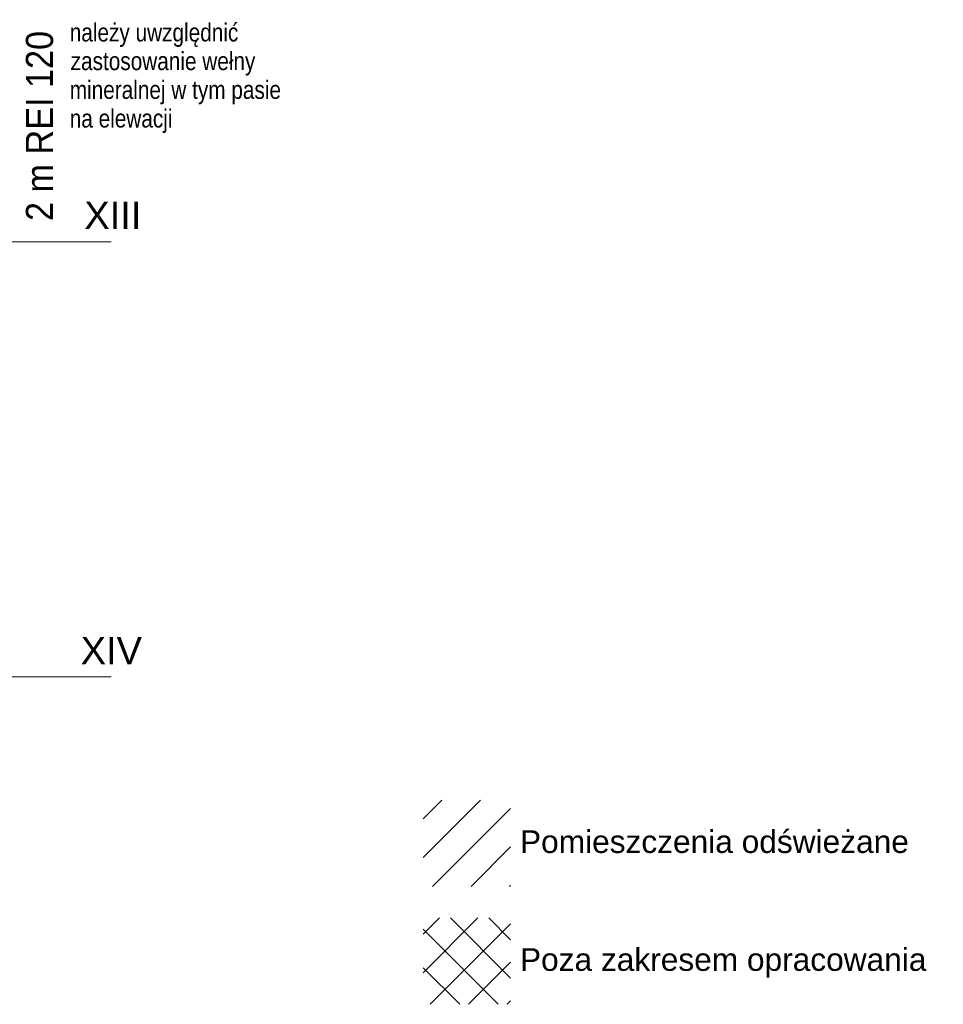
# Model space of a CAD drawing. Header units: centimetres. Extents: x -2424 to 2260, y -130 to 3012.
# Tile 53 of 81: x 1242 to 2260, y 47 to 1133. Entities that reach past the tile are written whole.
import ezdxf

# ---------------------------------------------------------------- set-up
doc = ezdxf.new("R2010")
doc.units = ezdxf.units.CM
doc.linetypes.add('Oś', pattern=[222.25, 127, -31.75, 31.75, -31.75])
for name, color, linetype, lineweight in [('A-DETL-GENF', 92, 'Continuous', 13), ('G-ANNO-TEXT', 231, 'Continuous', 13), ('S-GRID', 1, 'Continuous', 13), ('S-GRID-IDEN', 1, 'Continuous', 13)]:
    doc.layers.add(name, color=color, linetype=linetype, lineweight=lineweight)
doc.styles.add('Arial Narrow_2', font='ARIALN.TTF', dxfattribs={"height": 20})
doc.styles.add('Arial_13', font='arial.ttf', dxfattribs={"height": 25})
doc.styles.add('Arial_7', font='arial.ttf', dxfattribs={"height": 30})
doc.styles.add('Arial_9', font='arial.ttf', dxfattribs={"width": 0.9, "height": 30})

msp = doc.modelspace()

# ---------------------------------------------------------------- linework, layer by layer
at = {"layer": 'A-DETL-GENF', "color": 251, "linetype": 'Continuous', "lineweight": 9}
for p, q in [((1686.6, 251.7), (1707.4, 272.5)), ((1686.6, 209.3), (1749.8, 272.5)), ((1697, 177.3), (1783.2, 263.4)), ((1739.5, 177.3), (1783.2, 221)), ((1781.9, 177.3), (1783.2, 178.6)), ((1686.6, 124.5), (1704.6, 142.5)), ((1686.6, 82), (1747.1, 142.5)), ((1783.2, 76), (1716.7, 142.5)), ((1783.2, 118.4), (1759.1, 142.5)), ((1694.3, 47.3), (1783.2, 136.1)), ((1769.4, 47.3), (1686.6, 130.1)), ((1727, 47.3), (1686.6, 87.7)), ((1736.8, 47.3), (1783.2, 93.7)), ((1779.2, 47.3), (1783.2, 51.3))]:
    msp.add_line(p, q, dxfattribs=at)
at = {"layer": 'S-GRID', "color": 251, "linetype": 'Oś', "lineweight": 9}
for p, q in [((1342.5, 888.3), (-1368.8, 888.3)), ((1342.5, 408.3), (-1368.8, 408.3))]:
    msp.add_line(p, q, dxfattribs=at)

# ---------------------------------------------------------------- texts
at = {"layer": 'G-ANNO-TEXT', "color": 251, "lineweight": 9}
for s, height, style, p in [('należy uwzględnić', 20, 'Arial Narrow_2', (1296.9, 1109.1)), ('zastosowanie wełny', 20, 'Arial Narrow_2', (1297.9, 1077.5)), ('mineralnej w tym pasie', 20, 'Arial Narrow_2', (1296.9, 1045.8)), ('na elewacji', 20, 'Arial Narrow_2', (1296.9, 1014.2)), ('Pomieszczenia odświeżane', 25, 'Arial_13', (1793.5, 214.2)), ('Poza zakresem opracowania', 25, 'Arial_13', (1793.5, 84.2))]:
    msp.add_text(s, height=height, dxfattribs=dict(at, style=style)).set_placement(p)
at = {"layer": 'G-ANNO-TEXT', "color": 251, "lineweight": 9, "style": 'Arial_9', "width": 0.9}
msp.add_text('2 m REI 120', height=30, rotation=90, dxfattribs=at).set_placement((1278.5, 911.1))
at = {"layer": 'S-GRID-IDEN', "color": 251, "lineweight": 9, "style": 'Arial_7'}
for s, p in [('XIII', (1313, 902.4)), ('XIV', (1309, 422.4))]:
    msp.add_text(s, height=30, dxfattribs=at).set_placement(p)

doc.saveas('drawing.dxf')
